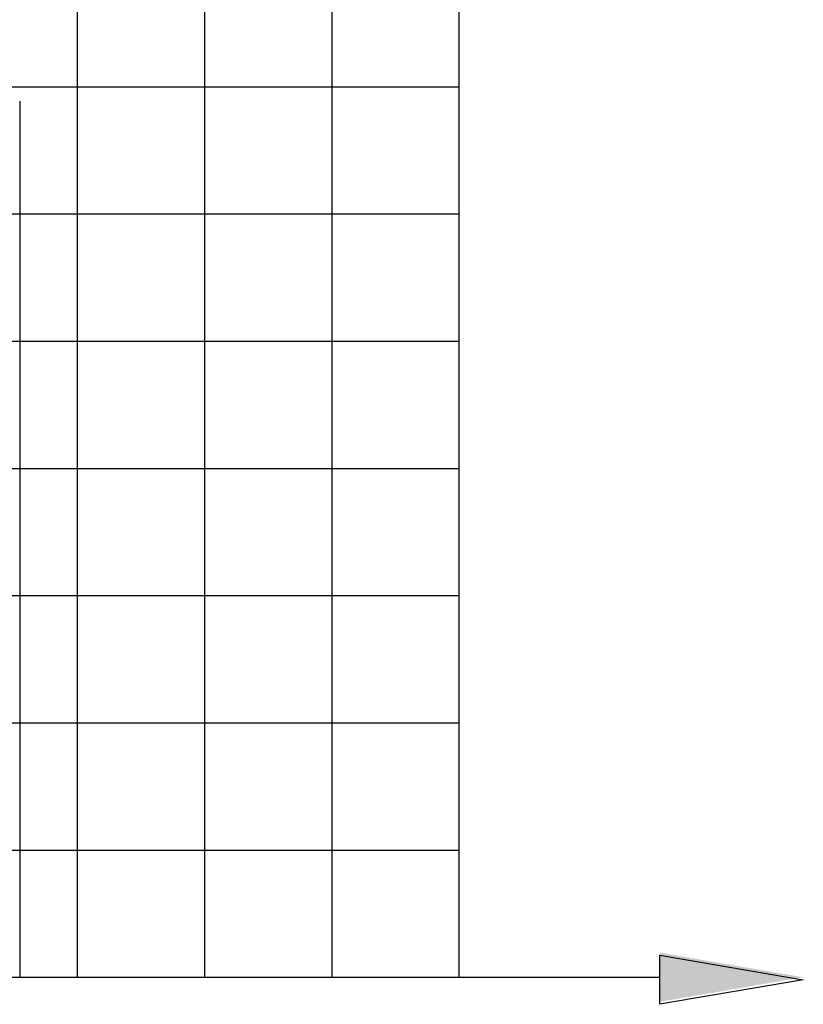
# Model space of a CAD drawing. Header units: millimetres. Extents: x -10540 to 6039, y -7467 to 6433.
# Tile 155 of 177: x 5569 to 5769, y -7214 to -6963. Entities that reach past the tile are written whole.
import ezdxf

# ---------------------------------------------------------------- set-up
doc = ezdxf.new("R2010")
doc.units = ezdxf.units.MM
doc.header["$LTSCALE"] = 8

# ---------------------------------------------------------------- blocks, each defined once
blk = doc.blocks.new('*U73')
blk.add_line((-113.75, 0), (211.43, 0))
blk = doc.blocks.new('*U74')
at = {"color": 0, "linetype": 'ByBlock', "lineweight": -2, "transparency": 16777216}
for p in [(0, 357.5), (0, 325), (0, 292.5), (0, 260), (0, 227.5), (0, 195), (0, 162.5), (0, 130), (0, 97.5), (0, 65), (0, 32.5), (0, 0)]:
    blk.add_blockref('*U73', p, dxfattribs=at)
blk = doc.blocks.new('*U71')
blk.add_line((0.72, 260), (0.72, -130))
blk = doc.blocks.new('*U72')
at = {"color": 0, "linetype": 'ByBlock', "lineweight": -2, "transparency": 16777216}
for p in [(0, 0), (32.5, 0), (65, 0), (97.5, 0), (130, 0), (162.5, 0), (195, 0), (227.5, 0), (260, 0), (292.5, 0)]:
    blk.add_blockref('*U71', p, dxfattribs=at)

msp = doc.modelspace()

# ---------------------------------------------------------------- hatches: boundary and pattern name
h = msp.add_hatch(color=256)
h.dxf.hatch_style = 1
h.paths.add_polyline_path([(5732.27, -7201.1), (5732.27, -7213.7), (5768.94, -7207.4)])

# ---------------------------------------------------------------- linework, layer by layer
at = {"lineweight": 30}
msp.add_line((5568.81, -6983.58), (5568.81, -7207.4), dxfattribs=at)
msp.add_line((5355.84, -7207.4), (5732.27, -7207.4))
msp.add_lwpolyline([(5769, -7208.02), (5732.33, -7214.31), (5732.33, -7201.72)], close=True)

# ---------------------------------------------------------------- block references
at = {"color": 9, "lineweight": 18, "true_color": 0xc7c8ca}
for name, p in [('*U74', (5469.59, -7174.9)), ('*U72', (5387.8, -7077.4))]:
    msp.add_blockref(name, p, dxfattribs=at)

doc.saveas('drawing.dxf')
